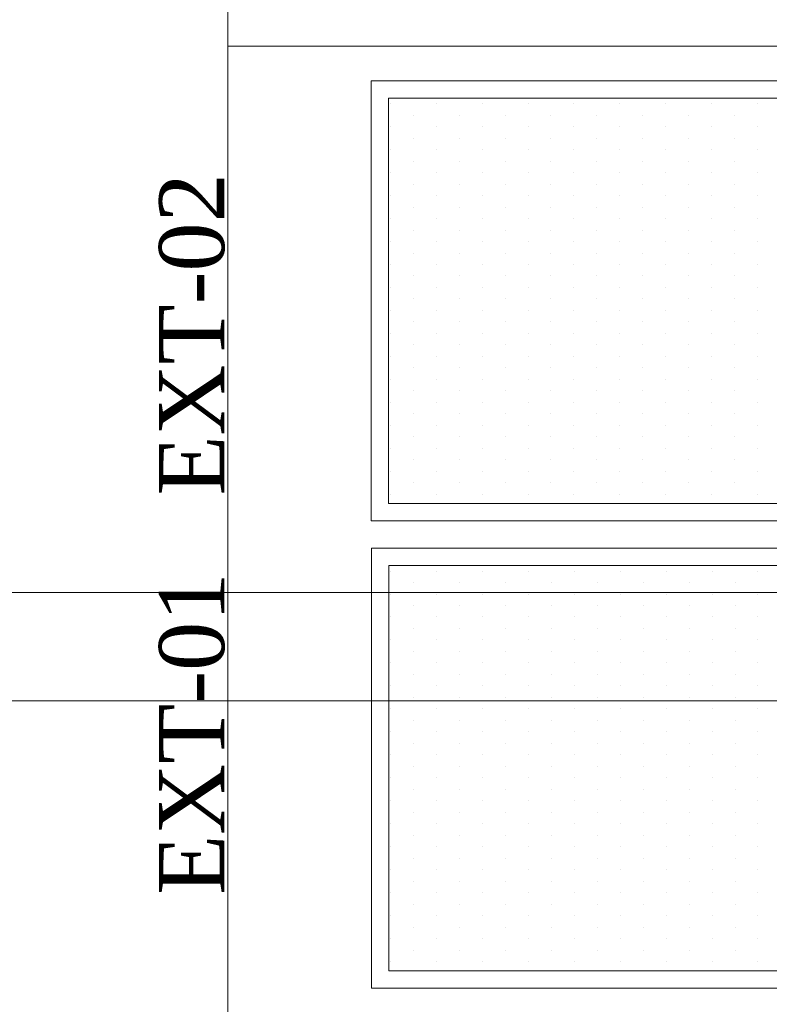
# Model space of a CAD drawing. Header units: millimetres. Extents: x -4432 to 16719, y 0 to 7071.
# Tile 13 of 17: x 2859 to 3378, y 1562 to 2243. Entities that reach past the tile are written whole.
import ezdxf

# ---------------------------------------------------------------- set-up
doc = ezdxf.new("R2010")
doc.units = ezdxf.units.MM
doc.layers.add('CIVIL LAYER', color=9, linetype='Continuous', true_color=0x808080)
doc.layers.add('FP & RCP XERF$0$CKD - Kit Text', color=9, linetype='Continuous', lineweight=0, true_color=0x808080)
doc.layers.add('GREY SCALE', color=9, linetype='Continuous', lineweight=0, true_color=0x808080)
doc.styles.add('FP & RCP XERF$0$style12', font='BOOKOSI.TTF')

# ---------------------------------------------------------------- blocks, each defined once
blk = doc.blocks.new('A$C117b6ec8')
at = {"layer": 'FP & RCP XERF$0$CKD - Kit Text', "char_height": 45, "width": 506.843, "attachment_point": 2, "rotation": 90, "style": 'FP & RCP XERF$0$style12'}
for s, insert in [('EXT-02', (2124.87, -723.68)), ('EXT-01', (2124.87, -999.68))]:
    blk.add_mtext(s, dxfattribs=dict(at, insert=insert))
blk = doc.blocks.new('FLOOR PLAN')
at = {"layer": 'GREY SCALE'}
for p, q in [((3001.84, 3499.55), (3001.84, 144.81)), ((3001.84, 2224.56), (3851.84, 2224.56)), ((3684.85, 2200.53), (3100.85, 2200.53)), ((3100.85, 2200.53), (3100.85, 1896.53)), ((3672.85, 2188.53), (3112.85, 2188.53)), ((3112.85, 2188.53), (3112.85, 1908.53)), ((3114.02, 2184.81), (3114.02, 2184.81)), ((3145.77, 2184.81), (3145.77, 2184.81)), ((3177.52, 2184.81), (3177.52, 2184.81)), ((3209.27, 2184.81), (3209.27, 2184.81)), ((3241.02, 2184.81), (3241.02, 2184.81)), ((3272.77, 2184.81), (3272.77, 2184.81)), ((3304.52, 2184.81), (3304.52, 2184.81)), ((3336.27, 2184.81), (3336.27, 2184.81)), ((3368.02, 2184.81), (3368.02, 2184.81)), ((3129.9, 2176.87), (3129.9, 2176.87)), ((3161.65, 2176.87), (3161.65, 2176.87)), ((3193.4, 2176.87), (3193.4, 2176.87)), ((3225.15, 2176.87), (3225.15, 2176.87)), ((3256.9, 2176.87), (3256.9, 2176.87)), ((3288.65, 2176.87), (3288.65, 2176.87)), ((3320.4, 2176.87), (3320.4, 2176.87)), ((3352.15, 2176.87), (3352.15, 2176.87)), ((3114.02, 2168.94), (3114.02, 2168.94)), ((3145.77, 2168.94), (3145.77, 2168.94)), ((3177.52, 2168.94), (3177.52, 2168.94)), ((3209.27, 2168.94), (3209.27, 2168.94)), ((3241.02, 2168.94), (3241.02, 2168.94)), ((3272.77, 2168.94), (3272.77, 2168.94)), ((3304.52, 2168.94), (3304.52, 2168.94)), ((3336.27, 2168.94), (3336.27, 2168.94)), ((3368.02, 2168.94), (3368.02, 2168.94)), ((3129.9, 2161), (3129.9, 2161)), ((3161.65, 2161), (3161.65, 2161)), ((3193.4, 2161), (3193.4, 2161)), ((3225.15, 2161), (3225.15, 2161)), ((3256.9, 2161), (3256.9, 2161)), ((3288.65, 2161), (3288.65, 2161)), ((3320.4, 2161), (3320.4, 2161)), ((3352.15, 2161), (3352.15, 2161)), ((3114.02, 2153.06), (3114.02, 2153.06)), ((3145.77, 2153.06), (3145.77, 2153.06)), ((3177.52, 2153.06), (3177.52, 2153.06)), ((3209.27, 2153.06), (3209.27, 2153.06)), ((3241.02, 2153.06), (3241.02, 2153.06)), ((3272.77, 2153.06), (3272.77, 2153.06)), ((3304.52, 2153.06), (3304.52, 2153.06)), ((3336.27, 2153.06), (3336.27, 2153.06)), ((3368.02, 2153.06), (3368.02, 2153.06)), ((3129.9, 2145.12), (3129.9, 2145.12)), ((3161.65, 2145.12), (3161.65, 2145.12)), ((3193.4, 2145.12), (3193.4, 2145.12)), ((3225.15, 2145.12), (3225.15, 2145.12)), ((3256.9, 2145.12), (3256.9, 2145.12)), ((3288.65, 2145.12), (3288.65, 2145.12)), ((3320.4, 2145.12), (3320.4, 2145.12)), ((3352.15, 2145.12), (3352.15, 2145.12)), ((3114.02, 2137.19), (3114.02, 2137.19)), ((3145.77, 2137.19), (3145.77, 2137.19)), ((3177.52, 2137.19), (3177.52, 2137.19)), ((3209.27, 2137.19), (3209.27, 2137.19)), ((3241.02, 2137.19), (3241.02, 2137.19)), ((3272.77, 2137.19), (3272.77, 2137.19)), ((3304.52, 2137.19), (3304.52, 2137.19)), ((3336.27, 2137.19), (3336.27, 2137.19)), ((3368.02, 2137.19), (3368.02, 2137.19)), ((3129.9, 2129.25), (3129.9, 2129.25)), ((3161.65, 2129.25), (3161.65, 2129.25)), ((3193.4, 2129.25), (3193.4, 2129.25)), ((3225.15, 2129.25), (3225.15, 2129.25)), ((3256.9, 2129.25), (3256.9, 2129.25)), ((3288.65, 2129.25), (3288.65, 2129.25)), ((3320.4, 2129.25), (3320.4, 2129.25)), ((3352.15, 2129.25), (3352.15, 2129.25)), ((3114.02, 2121.31), (3114.02, 2121.31)), ((3145.77, 2121.31), (3145.77, 2121.31)), ((3177.52, 2121.31), (3177.52, 2121.31)), ((3209.27, 2121.31), (3209.27, 2121.31)), ((3241.02, 2121.31), (3241.02, 2121.31)), ((3272.77, 2121.31), (3272.77, 2121.31)), ((3304.52, 2121.31), (3304.52, 2121.31)), ((3336.27, 2121.31), (3336.27, 2121.31)), ((3368.02, 2121.31), (3368.02, 2121.31)), ((3129.9, 2113.37), (3129.9, 2113.37)), ((3161.65, 2113.37), (3161.65, 2113.37)), ((3193.4, 2113.37), (3193.4, 2113.37)), ((3225.15, 2113.37), (3225.15, 2113.37)), ((3256.9, 2113.37), (3256.9, 2113.37)), ((3288.65, 2113.37), (3288.65, 2113.37)), ((3320.4, 2113.37), (3320.4, 2113.37)), ((3352.15, 2113.37), (3352.15, 2113.37)), ((3114.02, 2105.44), (3114.02, 2105.44)), ((3145.77, 2105.44), (3145.77, 2105.44)), ((3177.52, 2105.44), (3177.52, 2105.44)), ((3209.27, 2105.44), (3209.27, 2105.44)), ((3241.02, 2105.44), (3241.02, 2105.44)), ((3272.77, 2105.44), (3272.77, 2105.44)), ((3304.52, 2105.44), (3304.52, 2105.44)), ((3336.27, 2105.44), (3336.27, 2105.44)), ((3368.02, 2105.44), (3368.02, 2105.44)), ((3129.9, 2097.5), (3129.9, 2097.5)), ((3161.65, 2097.5), (3161.65, 2097.5)), ((3193.4, 2097.5), (3193.4, 2097.5)), ((3225.15, 2097.5), (3225.15, 2097.5)), ((3256.9, 2097.5), (3256.9, 2097.5)), ((3288.65, 2097.5), (3288.65, 2097.5)), ((3320.4, 2097.5), (3320.4, 2097.5)), ((3352.15, 2097.5), (3352.15, 2097.5)), ((3114.02, 2089.56), (3114.02, 2089.56)), ((3145.77, 2089.56), (3145.77, 2089.56)), ((3177.52, 2089.56), (3177.52, 2089.56)), ((3209.27, 2089.56), (3209.27, 2089.56)), ((3241.02, 2089.56), (3241.02, 2089.56)), ((3272.77, 2089.56), (3272.77, 2089.56)), ((3304.52, 2089.56), (3304.52, 2089.56)), ((3336.27, 2089.56), (3336.27, 2089.56)), ((3368.02, 2089.56), (3368.02, 2089.56)), ((3129.9, 2081.62), (3129.9, 2081.62)), ((3161.65, 2081.62), (3161.65, 2081.62)), ((3193.4, 2081.62), (3193.4, 2081.62)), ((3225.15, 2081.62), (3225.15, 2081.62)), ((3256.9, 2081.62), (3256.9, 2081.62)), ((3288.65, 2081.62), (3288.65, 2081.62)), ((3320.4, 2081.62), (3320.4, 2081.62)), ((3352.15, 2081.62), (3352.15, 2081.62)), ((3114.02, 2073.69), (3114.02, 2073.69)), ((3145.77, 2073.69), (3145.77, 2073.69)), ((3177.52, 2073.69), (3177.52, 2073.69)), ((3209.27, 2073.69), (3209.27, 2073.69)), ((3241.02, 2073.69), (3241.02, 2073.69)), ((3272.77, 2073.69), (3272.77, 2073.69)), ((3304.52, 2073.69), (3304.52, 2073.69)), ((3336.27, 2073.69), (3336.27, 2073.69)), ((3368.02, 2073.69), (3368.02, 2073.69)), ((3129.9, 2065.75), (3129.9, 2065.75)), ((3161.65, 2065.75), (3161.65, 2065.75)), ((3193.4, 2065.75), (3193.4, 2065.75)), ((3225.15, 2065.75), (3225.15, 2065.75)), ((3256.9, 2065.75), (3256.9, 2065.75)), ((3288.65, 2065.75), (3288.65, 2065.75)), ((3320.4, 2065.75), (3320.4, 2065.75)), ((3352.15, 2065.75), (3352.15, 2065.75)), ((3114.02, 2057.81), (3114.02, 2057.81)), ((3145.77, 2057.81), (3145.77, 2057.81)), ((3177.52, 2057.81), (3177.52, 2057.81)), ((3209.27, 2057.81), (3209.27, 2057.81)), ((3241.02, 2057.81), (3241.02, 2057.81)), ((3272.77, 2057.81), (3272.77, 2057.81)), ((3304.52, 2057.81), (3304.52, 2057.81)), ((3336.27, 2057.81), (3336.27, 2057.81)), ((3368.02, 2057.81), (3368.02, 2057.81)), ((3129.9, 2049.87), (3129.9, 2049.87)), ((3161.65, 2049.87), (3161.65, 2049.87)), ((3193.4, 2049.87), (3193.4, 2049.87)), ((3225.15, 2049.87), (3225.15, 2049.87)), ((3256.9, 2049.87), (3256.9, 2049.87)), ((3288.65, 2049.87), (3288.65, 2049.87)), ((3320.4, 2049.87), (3320.4, 2049.87)), ((3352.15, 2049.87), (3352.15, 2049.87)), ((3114.02, 2041.94), (3114.02, 2041.94)), ((3145.77, 2041.94), (3145.77, 2041.94)), ((3177.52, 2041.94), (3177.52, 2041.94)), ((3209.27, 2041.94), (3209.27, 2041.94)), ((3241.02, 2041.94), (3241.02, 2041.94)), ((3272.77, 2041.94), (3272.77, 2041.94)), ((3304.52, 2041.94), (3304.52, 2041.94)), ((3336.27, 2041.94), (3336.27, 2041.94)), ((3368.02, 2041.94), (3368.02, 2041.94)), ((3129.9, 2034), (3129.9, 2034)), ((3161.65, 2034), (3161.65, 2034)), ((3193.4, 2034), (3193.4, 2034)), ((3225.15, 2034), (3225.15, 2034)), ((3256.9, 2034), (3256.9, 2034)), ((3288.65, 2034), (3288.65, 2034)), ((3320.4, 2034), (3320.4, 2034)), ((3352.15, 2034), (3352.15, 2034)), ((3114.02, 2026.06), (3114.02, 2026.06)), ((3145.77, 2026.06), (3145.77, 2026.06)), ((3177.52, 2026.06), (3177.52, 2026.06)), ((3209.27, 2026.06), (3209.27, 2026.06)), ((3241.02, 2026.06), (3241.02, 2026.06)), ((3272.77, 2026.06), (3272.77, 2026.06)), ((3304.52, 2026.06), (3304.52, 2026.06)), ((3336.27, 2026.06), (3336.27, 2026.06)), ((3368.02, 2026.06), (3368.02, 2026.06)), ((3129.9, 2018.12), (3129.9, 2018.12)), ((3161.65, 2018.12), (3161.65, 2018.12)), ((3193.4, 2018.12), (3193.4, 2018.12)), ((3225.15, 2018.12), (3225.15, 2018.12)), ((3256.9, 2018.12), (3256.9, 2018.12)), ((3288.65, 2018.12), (3288.65, 2018.12)), ((3320.4, 2018.12), (3320.4, 2018.12)), ((3352.15, 2018.12), (3352.15, 2018.12)), ((3114.02, 2010.19), (3114.02, 2010.19)), ((3145.77, 2010.19), (3145.77, 2010.19)), ((3177.52, 2010.19), (3177.52, 2010.19)), ((3209.27, 2010.19), (3209.27, 2010.19)), ((3241.02, 2010.19), (3241.02, 2010.19)), ((3272.77, 2010.19), (3272.77, 2010.19)), ((3304.52, 2010.19), (3304.52, 2010.19)), ((3336.27, 2010.19), (3336.27, 2010.19)), ((3368.02, 2010.19), (3368.02, 2010.19)), ((3129.9, 2002.25), (3129.9, 2002.25)), ((3161.65, 2002.25), (3161.65, 2002.25)), ((3193.4, 2002.25), (3193.4, 2002.25)), ((3225.15, 2002.25), (3225.15, 2002.25)), ((3256.9, 2002.25), (3256.9, 2002.25)), ((3288.65, 2002.25), (3288.65, 2002.25)), ((3320.4, 2002.25), (3320.4, 2002.25)), ((3352.15, 2002.25), (3352.15, 2002.25)), ((3114.02, 1994.31), (3114.02, 1994.31)), ((3145.77, 1994.31), (3145.77, 1994.31)), ((3177.52, 1994.31), (3177.52, 1994.31)), ((3209.27, 1994.31), (3209.27, 1994.31)), ((3241.02, 1994.31), (3241.02, 1994.31)), ((3272.77, 1994.31), (3272.77, 1994.31)), ((3304.52, 1994.31), (3304.52, 1994.31)), ((3336.27, 1994.31), (3336.27, 1994.31)), ((3368.02, 1994.31), (3368.02, 1994.31)), ((3129.9, 1986.37), (3129.9, 1986.37)), ((3161.65, 1986.37), (3161.65, 1986.37)), ((3193.4, 1986.37), (3193.4, 1986.37)), ((3225.15, 1986.37), (3225.15, 1986.37)), ((3256.9, 1986.37), (3256.9, 1986.37)), ((3288.65, 1986.37), (3288.65, 1986.37)), ((3320.4, 1986.37), (3320.4, 1986.37)), ((3352.15, 1986.37), (3352.15, 1986.37)), ((3114.02, 1978.44), (3114.02, 1978.44)), ((3145.77, 1978.44), (3145.77, 1978.44)), ((3177.52, 1978.44), (3177.52, 1978.44)), ((3209.27, 1978.44), (3209.27, 1978.44)), ((3241.02, 1978.44), (3241.02, 1978.44)), ((3272.77, 1978.44), (3272.77, 1978.44)), ((3304.52, 1978.44), (3304.52, 1978.44)), ((3336.27, 1978.44), (3336.27, 1978.44)), ((3368.02, 1978.44), (3368.02, 1978.44)), ((3129.9, 1970.5), (3129.9, 1970.5)), ((3161.65, 1970.5), (3161.65, 1970.5)), ((3193.4, 1970.5), (3193.4, 1970.5)), ((3225.15, 1970.5), (3225.15, 1970.5)), ((3256.9, 1970.5), (3256.9, 1970.5)), ((3288.65, 1970.5), (3288.65, 1970.5)), ((3320.4, 1970.5), (3320.4, 1970.5)), ((3352.15, 1970.5), (3352.15, 1970.5)), ((3114.02, 1962.56), (3114.02, 1962.56)), ((3145.77, 1962.56), (3145.77, 1962.56)), ((3177.52, 1962.56), (3177.52, 1962.56)), ((3209.27, 1962.56), (3209.27, 1962.56)), ((3241.02, 1962.56), (3241.02, 1962.56)), ((3272.77, 1962.56), (3272.77, 1962.56)), ((3304.52, 1962.56), (3304.52, 1962.56)), ((3336.27, 1962.56), (3336.27, 1962.56)), ((3368.02, 1962.56), (3368.02, 1962.56)), ((3129.9, 1954.62), (3129.9, 1954.62)), ((3161.65, 1954.62), (3161.65, 1954.62)), ((3193.4, 1954.62), (3193.4, 1954.62)), ((3225.15, 1954.62), (3225.15, 1954.62)), ((3256.9, 1954.62), (3256.9, 1954.62)), ((3288.65, 1954.62), (3288.65, 1954.62)), ((3320.4, 1954.62), (3320.4, 1954.62)), ((3352.15, 1954.62), (3352.15, 1954.62)), ((3114.02, 1946.69), (3114.02, 1946.69)), ((3145.77, 1946.69), (3145.77, 1946.69)), ((3177.52, 1946.69), (3177.52, 1946.69)), ((3209.27, 1946.69), (3209.27, 1946.69)), ((3241.02, 1946.69), (3241.02, 1946.69)), ((3272.77, 1946.69), (3272.77, 1946.69)), ((3304.52, 1946.69), (3304.52, 1946.69)), ((3336.27, 1946.69), (3336.27, 1946.69)), ((3368.02, 1946.69), (3368.02, 1946.69)), ((3129.9, 1938.75), (3129.9, 1938.75)), ((3161.65, 1938.75), (3161.65, 1938.75)), ((3193.4, 1938.75), (3193.4, 1938.75)), ((3225.15, 1938.75), (3225.15, 1938.75)), ((3256.9, 1938.75), (3256.9, 1938.75)), ((3288.65, 1938.75), (3288.65, 1938.75)), ((3320.4, 1938.75), (3320.4, 1938.75)), ((3352.15, 1938.75), (3352.15, 1938.75)), ((3114.02, 1930.81), (3114.02, 1930.81)), ((3145.77, 1930.81), (3145.77, 1930.81)), ((3177.52, 1930.81), (3177.52, 1930.81)), ((3209.27, 1930.81), (3209.27, 1930.81)), ((3241.02, 1930.81), (3241.02, 1930.81)), ((3272.77, 1930.81), (3272.77, 1930.81)), ((3304.52, 1930.81), (3304.52, 1930.81)), ((3336.27, 1930.81), (3336.27, 1930.81)), ((3368.02, 1930.81), (3368.02, 1930.81)), ((3129.9, 1922.87), (3129.9, 1922.87)), ((3161.65, 1922.87), (3161.65, 1922.87)), ((3193.4, 1922.87), (3193.4, 1922.87)), ((3225.15, 1922.87), (3225.15, 1922.87)), ((3256.9, 1922.87), (3256.9, 1922.87)), ((3288.65, 1922.87), (3288.65, 1922.87)), ((3320.4, 1922.87), (3320.4, 1922.87)), ((3352.15, 1922.87), (3352.15, 1922.87)), ((3114.02, 1914.94), (3114.02, 1914.94)), ((3145.77, 1914.94), (3145.77, 1914.94)), ((3177.52, 1914.94), (3177.52, 1914.94)), ((3209.27, 1914.94), (3209.27, 1914.94)), ((3241.02, 1914.94), (3241.02, 1914.94)), ((3272.77, 1914.94), (3272.77, 1914.94)), ((3304.52, 1914.94), (3304.52, 1914.94)), ((3336.27, 1914.94), (3336.27, 1914.94)), ((3368.02, 1914.94), (3368.02, 1914.94)), ((3112.85, 1908.53), (3672.85, 1908.53)), ((3100.85, 1896.53), (3684.85, 1896.53)), ((3685.06, 1877.52), (3101.06, 1877.52)), ((3101.06, 1877.52), (3101.06, 1573.52)), ((3673.06, 1865.52), (3113.06, 1865.52)), ((3113.06, 1865.52), (3113.06, 1585.52)), ((3114.23, 1861.8), (3114.23, 1861.8)), ((3145.98, 1861.8), (3145.98, 1861.8)), ((3177.73, 1861.8), (3177.73, 1861.8)), ((3209.48, 1861.8), (3209.48, 1861.8)), ((3241.23, 1861.8), (3241.23, 1861.8)), ((3272.98, 1861.8), (3272.98, 1861.8)), ((3304.73, 1861.8), (3304.73, 1861.8)), ((3336.48, 1861.8), (3336.48, 1861.8)), ((3368.23, 1861.8), (3368.23, 1861.8)), ((3130.11, 1853.86), (3130.11, 1853.86)), ((3161.86, 1853.86), (3161.86, 1853.86)), ((3193.61, 1853.86), (3193.61, 1853.86)), ((3225.36, 1853.86), (3225.36, 1853.86)), ((3257.11, 1853.86), (3257.11, 1853.86)), ((3288.86, 1853.86), (3288.86, 1853.86)), ((3320.61, 1853.86), (3320.61, 1853.86)), ((3352.36, 1853.86), (3352.36, 1853.86)), ((2340.57, 1847.06), (3776.76, 1846.99)), ((3114.23, 1845.92), (3114.23, 1845.92)), ((3145.98, 1845.92), (3145.98, 1845.92)), ((3177.73, 1845.92), (3177.73, 1845.92)), ((3209.48, 1845.92), (3209.48, 1845.92)), ((3241.23, 1845.92), (3241.23, 1845.92)), ((3272.98, 1845.92), (3272.98, 1845.92)), ((3304.73, 1845.92), (3304.73, 1845.92)), ((3336.48, 1845.92), (3336.48, 1845.92)), ((3368.23, 1845.92), (3368.23, 1845.92)), ((3130.11, 1837.99), (3130.11, 1837.99)), ((3161.86, 1837.99), (3161.86, 1837.99)), ((3193.61, 1837.99), (3193.61, 1837.99)), ((3225.36, 1837.99), (3225.36, 1837.99)), ((3257.11, 1837.99), (3257.11, 1837.99)), ((3288.86, 1837.99), (3288.86, 1837.99)), ((3320.61, 1837.99), (3320.61, 1837.99)), ((3352.36, 1837.99), (3352.36, 1837.99)), ((3114.23, 1830.05), (3114.23, 1830.05)), ((3145.98, 1830.05), (3145.98, 1830.05)), ((3177.73, 1830.05), (3177.73, 1830.05)), ((3209.48, 1830.05), (3209.48, 1830.05)), ((3241.23, 1830.05), (3241.23, 1830.05)), ((3272.98, 1830.05), (3272.98, 1830.05)), ((3304.73, 1830.05), (3304.73, 1830.05)), ((3336.48, 1830.05), (3336.48, 1830.05)), ((3368.23, 1830.05), (3368.23, 1830.05)), ((3130.11, 1822.11), (3130.11, 1822.11)), ((3161.86, 1822.11), (3161.86, 1822.11)), ((3193.61, 1822.11), (3193.61, 1822.11)), ((3225.36, 1822.11), (3225.36, 1822.11)), ((3257.11, 1822.11), (3257.11, 1822.11)), ((3288.86, 1822.11), (3288.86, 1822.11)), ((3320.61, 1822.11), (3320.61, 1822.11)), ((3352.36, 1822.11), (3352.36, 1822.11)), ((3114.23, 1814.17), (3114.23, 1814.17)), ((3145.98, 1814.17), (3145.98, 1814.17)), ((3177.73, 1814.17), (3177.73, 1814.17)), ((3209.48, 1814.17), (3209.48, 1814.17)), ((3241.23, 1814.17), (3241.23, 1814.17)), ((3272.98, 1814.17), (3272.98, 1814.17)), ((3304.73, 1814.17), (3304.73, 1814.17)), ((3336.48, 1814.17), (3336.48, 1814.17)), ((3368.23, 1814.17), (3368.23, 1814.17)), ((3130.11, 1806.24), (3130.11, 1806.24)), ((3161.86, 1806.24), (3161.86, 1806.24)), ((3193.61, 1806.24), (3193.61, 1806.24)), ((3225.36, 1806.24), (3225.36, 1806.24)), ((3257.11, 1806.24), (3257.11, 1806.24)), ((3288.86, 1806.24), (3288.86, 1806.24)), ((3320.61, 1806.24), (3320.61, 1806.24)), ((3352.36, 1806.24), (3352.36, 1806.24)), ((3114.23, 1798.3), (3114.23, 1798.3)), ((3145.98, 1798.3), (3145.98, 1798.3)), ((3177.73, 1798.3), (3177.73, 1798.3)), ((3209.48, 1798.3), (3209.48, 1798.3)), ((3241.23, 1798.3), (3241.23, 1798.3)), ((3272.98, 1798.3), (3272.98, 1798.3)), ((3304.73, 1798.3), (3304.73, 1798.3)), ((3336.48, 1798.3), (3336.48, 1798.3)), ((3368.23, 1798.3), (3368.23, 1798.3)), ((3130.11, 1790.36), (3130.11, 1790.36)), ((3161.86, 1790.36), (3161.86, 1790.36)), ((3193.61, 1790.36), (3193.61, 1790.36)), ((3225.36, 1790.36), (3225.36, 1790.36)), ((3257.11, 1790.36), (3257.11, 1790.36)), ((3288.86, 1790.36), (3288.86, 1790.36)), ((3320.61, 1790.36), (3320.61, 1790.36)), ((3352.36, 1790.36), (3352.36, 1790.36)), ((3114.23, 1782.42), (3114.23, 1782.42)), ((3145.98, 1782.42), (3145.98, 1782.42)), ((3177.73, 1782.42), (3177.73, 1782.42)), ((3209.48, 1782.42), (3209.48, 1782.42)), ((3241.23, 1782.42), (3241.23, 1782.42)), ((3272.98, 1782.42), (3272.98, 1782.42)), ((3304.73, 1782.42), (3304.73, 1782.42)), ((3336.48, 1782.42), (3336.48, 1782.42)), ((3368.23, 1782.42), (3368.23, 1782.42)), ((2340.56, 1772.06), (3776.76, 1771.99)), ((3130.11, 1774.49), (3130.11, 1774.49)), ((3161.86, 1774.49), (3161.86, 1774.49)), ((3193.61, 1774.49), (3193.61, 1774.49)), ((3225.36, 1774.49), (3225.36, 1774.49)), ((3257.11, 1774.49), (3257.11, 1774.49)), ((3288.86, 1774.49), (3288.86, 1774.49)), ((3320.61, 1774.49), (3320.61, 1774.49)), ((3352.36, 1774.49), (3352.36, 1774.49)), ((3114.23, 1766.55), (3114.23, 1766.55)), ((3145.98, 1766.55), (3145.98, 1766.55)), ((3177.73, 1766.55), (3177.73, 1766.55)), ((3209.48, 1766.55), (3209.48, 1766.55)), ((3241.23, 1766.55), (3241.23, 1766.55)), ((3272.98, 1766.55), (3272.98, 1766.55)), ((3304.73, 1766.55), (3304.73, 1766.55)), ((3336.48, 1766.55), (3336.48, 1766.55)), ((3368.23, 1766.55), (3368.23, 1766.55)), ((3130.11, 1758.61), (3130.11, 1758.61)), ((3161.86, 1758.61), (3161.86, 1758.61)), ((3193.61, 1758.61), (3193.61, 1758.61)), ((3225.36, 1758.61), (3225.36, 1758.61)), ((3257.11, 1758.61), (3257.11, 1758.61)), ((3288.86, 1758.61), (3288.86, 1758.61)), ((3320.61, 1758.61), (3320.61, 1758.61)), ((3352.36, 1758.61), (3352.36, 1758.61)), ((3114.23, 1750.67), (3114.23, 1750.67)), ((3145.98, 1750.67), (3145.98, 1750.67)), ((3177.73, 1750.67), (3177.73, 1750.67)), ((3209.48, 1750.67), (3209.48, 1750.67)), ((3241.23, 1750.67), (3241.23, 1750.67)), ((3272.98, 1750.67), (3272.98, 1750.67)), ((3304.73, 1750.67), (3304.73, 1750.67)), ((3336.48, 1750.67), (3336.48, 1750.67)), ((3368.23, 1750.67), (3368.23, 1750.67)), ((3130.11, 1742.74), (3130.11, 1742.74)), ((3161.86, 1742.74), (3161.86, 1742.74)), ((3193.61, 1742.74), (3193.61, 1742.74)), ((3225.36, 1742.74), (3225.36, 1742.74)), ((3257.11, 1742.74), (3257.11, 1742.74)), ((3288.86, 1742.74), (3288.86, 1742.74)), ((3320.61, 1742.74), (3320.61, 1742.74)), ((3352.36, 1742.74), (3352.36, 1742.74)), ((3114.23, 1734.8), (3114.23, 1734.8)), ((3145.98, 1734.8), (3145.98, 1734.8)), ((3177.73, 1734.8), (3177.73, 1734.8)), ((3209.48, 1734.8), (3209.48, 1734.8)), ((3241.23, 1734.8), (3241.23, 1734.8)), ((3272.98, 1734.8), (3272.98, 1734.8)), ((3304.73, 1734.8), (3304.73, 1734.8)), ((3336.48, 1734.8), (3336.48, 1734.8)), ((3368.23, 1734.8), (3368.23, 1734.8)), ((3130.11, 1726.86), (3130.11, 1726.86)), ((3161.86, 1726.86), (3161.86, 1726.86)), ((3193.61, 1726.86), (3193.61, 1726.86)), ((3225.36, 1726.86), (3225.36, 1726.86)), ((3257.11, 1726.86), (3257.11, 1726.86)), ((3288.86, 1726.86), (3288.86, 1726.86)), ((3320.61, 1726.86), (3320.61, 1726.86)), ((3352.36, 1726.86), (3352.36, 1726.86)), ((3114.23, 1718.92), (3114.23, 1718.92)), ((3145.98, 1718.92), (3145.98, 1718.92)), ((3177.73, 1718.92), (3177.73, 1718.92)), ((3209.48, 1718.92), (3209.48, 1718.92)), ((3241.23, 1718.92), (3241.23, 1718.92)), ((3272.98, 1718.92), (3272.98, 1718.92)), ((3304.73, 1718.92), (3304.73, 1718.92)), ((3336.48, 1718.92), (3336.48, 1718.92)), ((3368.23, 1718.92), (3368.23, 1718.92)), ((3130.11, 1710.99), (3130.11, 1710.99)), ((3161.86, 1710.99), (3161.86, 1710.99)), ((3193.61, 1710.99), (3193.61, 1710.99)), ((3225.36, 1710.99), (3225.36, 1710.99)), ((3257.11, 1710.99), (3257.11, 1710.99)), ((3288.86, 1710.99), (3288.86, 1710.99)), ((3320.61, 1710.99), (3320.61, 1710.99)), ((3352.36, 1710.99), (3352.36, 1710.99)), ((3114.23, 1703.05), (3114.23, 1703.05)), ((3145.98, 1703.05), (3145.98, 1703.05)), ((3177.73, 1703.05), (3177.73, 1703.05)), ((3209.48, 1703.05), (3209.48, 1703.05)), ((3241.23, 1703.05), (3241.23, 1703.05)), ((3272.98, 1703.05), (3272.98, 1703.05)), ((3304.73, 1703.05), (3304.73, 1703.05)), ((3336.48, 1703.05), (3336.48, 1703.05)), ((3368.23, 1703.05), (3368.23, 1703.05)), ((3130.11, 1695.11), (3130.11, 1695.11)), ((3161.86, 1695.11), (3161.86, 1695.11)), ((3193.61, 1695.11), (3193.61, 1695.11)), ((3225.36, 1695.11), (3225.36, 1695.11)), ((3257.11, 1695.11), (3257.11, 1695.11)), ((3288.86, 1695.11), (3288.86, 1695.11)), ((3320.61, 1695.11), (3320.61, 1695.11)), ((3352.36, 1695.11), (3352.36, 1695.11)), ((3114.23, 1687.17), (3114.23, 1687.17)), ((3145.98, 1687.17), (3145.98, 1687.17)), ((3177.73, 1687.17), (3177.73, 1687.17)), ((3209.48, 1687.17), (3209.48, 1687.17)), ((3241.23, 1687.17), (3241.23, 1687.17)), ((3272.98, 1687.17), (3272.98, 1687.17)), ((3304.73, 1687.17), (3304.73, 1687.17)), ((3336.48, 1687.17), (3336.48, 1687.17)), ((3368.23, 1687.17), (3368.23, 1687.17)), ((3130.11, 1679.24), (3130.11, 1679.24)), ((3161.86, 1679.24), (3161.86, 1679.24)), ((3193.61, 1679.24), (3193.61, 1679.24)), ((3225.36, 1679.24), (3225.36, 1679.24)), ((3257.11, 1679.24), (3257.11, 1679.24)), ((3288.86, 1679.24), (3288.86, 1679.24)), ((3320.61, 1679.24), (3320.61, 1679.24)), ((3352.36, 1679.24), (3352.36, 1679.24)), ((3114.23, 1671.3), (3114.23, 1671.3)), ((3145.98, 1671.3), (3145.98, 1671.3)), ((3177.73, 1671.3), (3177.73, 1671.3)), ((3209.48, 1671.3), (3209.48, 1671.3)), ((3241.23, 1671.3), (3241.23, 1671.3)), ((3272.98, 1671.3), (3272.98, 1671.3)), ((3304.73, 1671.3), (3304.73, 1671.3)), ((3336.48, 1671.3), (3336.48, 1671.3)), ((3368.23, 1671.3), (3368.23, 1671.3)), ((3130.11, 1663.36), (3130.11, 1663.36)), ((3161.86, 1663.36), (3161.86, 1663.36)), ((3193.61, 1663.36), (3193.61, 1663.36)), ((3225.36, 1663.36), (3225.36, 1663.36)), ((3257.11, 1663.36), (3257.11, 1663.36)), ((3288.86, 1663.36), (3288.86, 1663.36)), ((3320.61, 1663.36), (3320.61, 1663.36)), ((3352.36, 1663.36), (3352.36, 1663.36)), ((3114.23, 1655.42), (3114.23, 1655.42)), ((3145.98, 1655.42), (3145.98, 1655.42)), ((3177.73, 1655.42), (3177.73, 1655.42)), ((3209.48, 1655.42), (3209.48, 1655.42)), ((3241.23, 1655.42), (3241.23, 1655.42)), ((3272.98, 1655.42), (3272.98, 1655.42)), ((3304.73, 1655.42), (3304.73, 1655.42)), ((3336.48, 1655.42), (3336.48, 1655.42)), ((3368.23, 1655.42), (3368.23, 1655.42)), ((3130.11, 1647.49), (3130.11, 1647.49)), ((3161.86, 1647.49), (3161.86, 1647.49)), ((3193.61, 1647.49), (3193.61, 1647.49)), ((3225.36, 1647.49), (3225.36, 1647.49)), ((3257.11, 1647.49), (3257.11, 1647.49)), ((3288.86, 1647.49), (3288.86, 1647.49)), ((3320.61, 1647.49), (3320.61, 1647.49)), ((3352.36, 1647.49), (3352.36, 1647.49)), ((3114.23, 1639.55), (3114.23, 1639.55)), ((3145.98, 1639.55), (3145.98, 1639.55)), ((3177.73, 1639.55), (3177.73, 1639.55)), ((3209.48, 1639.55), (3209.48, 1639.55)), ((3241.23, 1639.55), (3241.23, 1639.55)), ((3272.98, 1639.55), (3272.98, 1639.55)), ((3304.73, 1639.55), (3304.73, 1639.55)), ((3336.48, 1639.55), (3336.48, 1639.55)), ((3368.23, 1639.55), (3368.23, 1639.55)), ((3130.11, 1631.61), (3130.11, 1631.61)), ((3161.86, 1631.61), (3161.86, 1631.61)), ((3193.61, 1631.61), (3193.61, 1631.61)), ((3225.36, 1631.61), (3225.36, 1631.61)), ((3257.11, 1631.61), (3257.11, 1631.61)), ((3288.86, 1631.61), (3288.86, 1631.61)), ((3320.61, 1631.61), (3320.61, 1631.61)), ((3352.36, 1631.61), (3352.36, 1631.61)), ((3114.23, 1623.67), (3114.23, 1623.67)), ((3145.98, 1623.67), (3145.98, 1623.67)), ((3177.73, 1623.67), (3177.73, 1623.67)), ((3209.48, 1623.67), (3209.48, 1623.67)), ((3241.23, 1623.67), (3241.23, 1623.67)), ((3272.98, 1623.67), (3272.98, 1623.67)), ((3304.73, 1623.67), (3304.73, 1623.67)), ((3336.48, 1623.67), (3336.48, 1623.67)), ((3368.23, 1623.67), (3368.23, 1623.67)), ((3130.11, 1615.74), (3130.11, 1615.74)), ((3161.86, 1615.74), (3161.86, 1615.74)), ((3193.61, 1615.74), (3193.61, 1615.74)), ((3225.36, 1615.74), (3225.36, 1615.74)), ((3257.11, 1615.74), (3257.11, 1615.74)), ((3288.86, 1615.74), (3288.86, 1615.74)), ((3320.61, 1615.74), (3320.61, 1615.74)), ((3352.36, 1615.74), (3352.36, 1615.74)), ((3114.23, 1607.8), (3114.23, 1607.8)), ((3145.98, 1607.8), (3145.98, 1607.8)), ((3177.73, 1607.8), (3177.73, 1607.8)), ((3209.48, 1607.8), (3209.48, 1607.8)), ((3241.23, 1607.8), (3241.23, 1607.8)), ((3272.98, 1607.8), (3272.98, 1607.8)), ((3304.73, 1607.8), (3304.73, 1607.8)), ((3336.48, 1607.8), (3336.48, 1607.8)), ((3368.23, 1607.8), (3368.23, 1607.8)), ((3130.11, 1599.86), (3130.11, 1599.86)), ((3161.86, 1599.86), (3161.86, 1599.86)), ((3193.61, 1599.86), (3193.61, 1599.86)), ((3225.36, 1599.86), (3225.36, 1599.86)), ((3257.11, 1599.86), (3257.11, 1599.86)), ((3288.86, 1599.86), (3288.86, 1599.86)), ((3320.61, 1599.86), (3320.61, 1599.86)), ((3352.36, 1599.86), (3352.36, 1599.86)), ((3114.23, 1591.92), (3114.23, 1591.92)), ((3145.98, 1591.92), (3145.98, 1591.92)), ((3177.73, 1591.92), (3177.73, 1591.92)), ((3209.48, 1591.92), (3209.48, 1591.92)), ((3241.23, 1591.92), (3241.23, 1591.92)), ((3272.98, 1591.92), (3272.98, 1591.92)), ((3304.73, 1591.92), (3304.73, 1591.92)), ((3336.48, 1591.92), (3336.48, 1591.92)), ((3368.23, 1591.92), (3368.23, 1591.92)), ((3113.06, 1585.52), (3673.06, 1585.52)), ((3101.06, 1573.52), (3685.06, 1573.52))]:
    blk.add_line(p, q, dxfattribs=at)
at = {"color": 6}
blk.add_blockref('A$C117b6ec8', (829.37, 2749.06), dxfattribs=at)

msp = doc.modelspace()

# ---------------------------------------------------------------- block references
at = {"layer": 'CIVIL LAYER'}
msp.add_blockref('FLOOR PLAN', (1.54, 0), dxfattribs=at)

doc.saveas('drawing.dxf')
